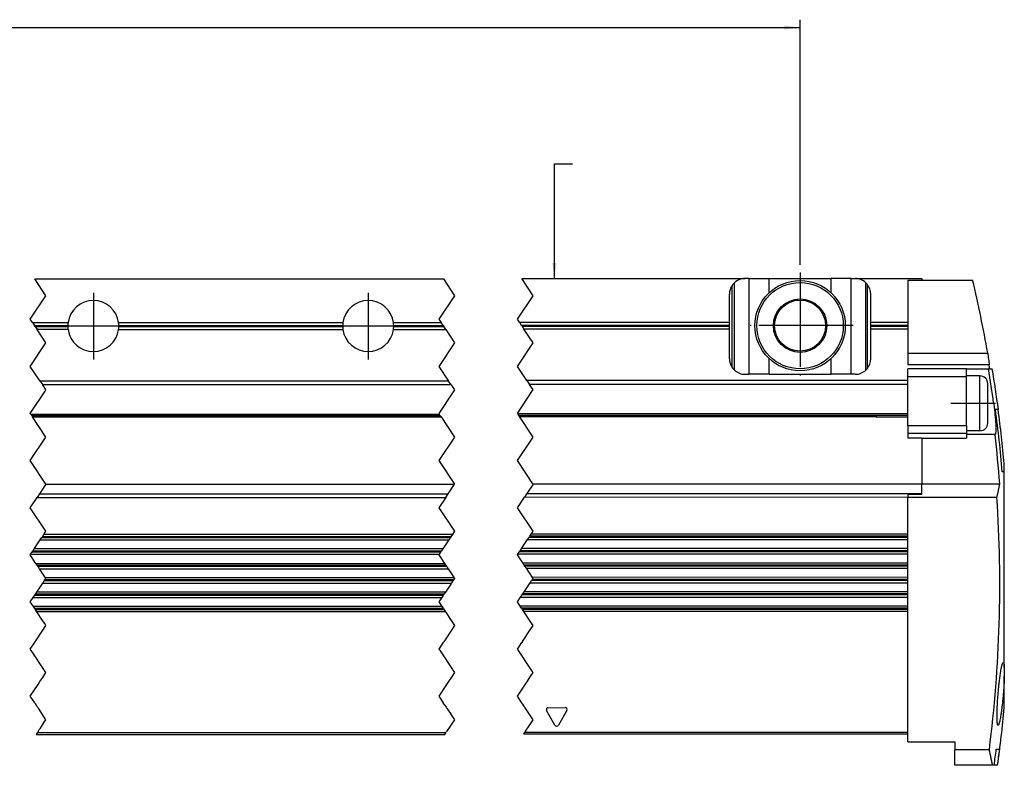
# Model space of a CAD drawing. Header units: millimetres. Extents: x -285 to 2170, y -283 to 203.
# Tile 9 of 33: x 92 to 218, y -18 to 77. Entities that reach past the tile are written whole.
import ezdxf

# ---------------------------------------------------------------- set-up
doc = ezdxf.new("R2010")
doc.units = ezdxf.units.MM
doc.linetypes.add('DOT_CENTER', pattern=[14, 12, -1, 0, -1])
doc.layers.add('1', color=7, linetype='Continuous')
doc.styles.add('CONVERTER_11', font='txt.shx', dxfattribs={"width": 0.9})
doc.dimstyles.new('ME10_DIM_40', dxfattribs={"dimtxt": 2, "dimasz": 2, "dimexe": 1, "dimexo": 1, "dimgap": 1, "dimtad": 1, "dimdsep": 46, "dimtxsty": 'CONVERTER_11', "dimsah": 1, "dimcen": 0.09, "dimclrd": 2, "dimclre": 2, "dimclrt": 2, "dimadec": 0, "dimazin": 0, "dimtfac": 1, "dimtdec": 4, "dimtix": 1, "dimtmove": 0, "dimatfit": 3, "dimfxl": 1, "dimtolj": 1, "dimtzin": 0, "dimarcsym": 0})
doc.dimstyles.get("Standard").update_dxf_attribs({"dimtxt": 0.18, "dimasz": 0.18, "dimexe": 0.18, "dimexo": 0.0625, "dimgap": 0.09, "dimtad": 0, "dimtih": 1, "dimtoh": 1, "dimdec": 4, "dimzin": 0, "dimdsep": 46, "dimtxsty": 'Standard', "dimcen": 0.09, "dimadec": 0, "dimazin": 0, "dimtfac": 1, "dimtdec": 4, "dimtofl": 0, "dimtmove": 0, "dimatfit": 3, "dimfxl": 1, "dimtolj": 1, "dimtzin": 0, "dimarcsym": 0})

# ---------------------------------------------------------------- blocks, each defined once
blk = doc.blocks.new('REGLA__31', base_point=(-163.4012745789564, -18.42233367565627))
at = {"color": 7, "linetype": 'Continuous'}
for p, q in [((94.14532750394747, 43.63034249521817), (146.1745461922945, 43.63386774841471)), ((156.1420251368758, 43.68264933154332), (184.5971220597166, 43.68457731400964)), ((185.0971220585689, 43.68461119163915), (184.5971220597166, 43.68457731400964)), ((185.0971220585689, 43.68461119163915), (187.6567534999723, 43.68478462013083)), ((187.6567534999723, 43.68478462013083), (195.5374905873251, 43.68531858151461)), ((198.0971220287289, 43.68549201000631), (195.5374905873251, 43.68531858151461)), ((198.0971220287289, 43.68549201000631), (198.5971220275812, 43.68552588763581)), ((198.5971220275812, 43.68552588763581), (207.0971220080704, 43.6861018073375)), ((199.964578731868, 32.02540543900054), (199.963825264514, 43.14583156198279)), ((200.1221698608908, 42.97960564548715), (200.1229008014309, 32.19165281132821)), ((205.2971356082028, 43.48531645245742), (207.0971356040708, 43.48543841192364)), ((205.2971356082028, 43.48531645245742), (205.2974986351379, 38.12740121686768)), ((207.0971220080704, 43.6861018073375), (207.0971356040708, 43.48543841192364)), ((207.0971356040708, 43.48543841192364), (213.5631715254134, 43.48587651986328)), ((182.5974986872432, 38.1258631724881), (182.5972575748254, 41.68444180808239)), ((200.5974986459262, 38.1270827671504), (200.5972575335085, 41.68566140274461)), ((93.85105990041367, 38.07174390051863), (98.37761740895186, 38.07205059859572)), ((104.8173835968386, 38.07248692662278), (133.3776173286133, 38.07442203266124)), ((139.8173835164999, 38.07485836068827), (145.8802785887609, 38.07526915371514)), ((155.8477575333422, 38.12405073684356), (182.5974986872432, 38.1258631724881)), ((182.5975585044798, 37.24302046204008), (182.5974986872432, 38.1258631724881)), ((200.5974986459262, 38.1270827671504), (205.2974986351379, 38.12740121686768)), ((200.5975584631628, 37.24424005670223), (200.5974986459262, 38.1270827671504)), ((205.2974986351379, 38.12740121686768), (205.2975584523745, 37.24455850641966)), ((98.37767722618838, 37.18920788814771), (94.43959512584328, 37.18894106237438)), ((104.8174434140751, 37.18964421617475), (133.3776771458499, 37.19157932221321)), ((139.8174433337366, 37.19201565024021), (146.4688138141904, 37.19246631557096)), ((182.5975585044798, 37.24302046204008), (156.4362927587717, 37.24124789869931)), ((182.5978131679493, 33.48444182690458), (182.5975585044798, 37.24302046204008)), ((205.2975584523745, 37.24455850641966), (200.5975584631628, 37.24424005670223)), ((200.5978131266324, 33.4856614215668), (200.5975584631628, 37.24424005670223)), ((205.2975584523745, 37.24455850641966), (205.2977656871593, 34.18597992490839)), ((205.2977656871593, 34.18597992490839), (215.4967796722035, 34.18667096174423)), ((205.2977656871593, 34.18597992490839), (205.2978673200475, 32.68597992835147)), ((215.6726862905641, 32.68668287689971), (205.2978673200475, 32.68597992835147)), ((184.5979486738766, 31.48457734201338), (185.0979486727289, 31.48461121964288)), ((187.6575801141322, 31.48478464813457), (185.0979486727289, 31.48461121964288)), ((187.6575801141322, 31.48478464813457), (195.5383172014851, 31.48531860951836)), ((198.0979486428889, 31.48549203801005), (195.5383172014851, 31.48531860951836)), ((198.5979486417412, 31.48552591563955), (198.0979486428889, 31.48549203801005)), ((212.7979012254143, 32.18582464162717), (205.2979012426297, 32.18531647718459)), ((205.2979689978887, 31.18531647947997), (205.2979012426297, 32.18531647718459)), ((212.7979012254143, 32.18582464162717), (215.569111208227, 32.18601240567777)), ((212.7979619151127, 31.29010526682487), (212.7979012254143, 32.18582464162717)), ((215.569111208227, 32.18601240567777), (216.065501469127, 32.18604603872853)), ((146.8411827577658, 30.63391290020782), (94.81196406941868, 30.63038764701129)), ((205.2980028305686, 30.68597989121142), (156.8086617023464, 30.68269448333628)), ((205.2980028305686, 30.68597989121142), (205.2979689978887, 31.18531647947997)), ((205.2980367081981, 30.18597989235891), (205.2980028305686, 30.68597989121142)), ((205.2982875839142, 26.48330471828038), (205.2980367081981, 30.18597989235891)), ((214.4979619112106, 31.2902204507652), (212.7979619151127, 31.29010526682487)), ((212.7979689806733, 31.18582464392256), (212.7979619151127, 31.29010526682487)), ((212.7983923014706, 24.9380321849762), (212.7979689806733, 31.18582464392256)), ((215.4981990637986, 27.79011882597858), (215.4980296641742, 30.29028820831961)), ((215.4983684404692, 25.29028821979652), (215.4981990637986, 27.79011882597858)), ((205.298392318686, 24.93752402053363), (205.2982875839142, 26.48330471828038)), ((216.8190527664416, 26.98676053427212), (216.475229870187, 26.9867372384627)), ((216.8445768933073, 26.98676226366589), (216.8190527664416, 26.98676053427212)), ((93.74712896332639, 26.22764030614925), (145.7763476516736, 26.23116555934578)), ((93.86459339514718, 26.05144365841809), (145.8938120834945, 26.05496891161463)), ((155.7438265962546, 26.27994714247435), (205.298301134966, 26.28330471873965)), ((155.8612910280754, 26.10375049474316), (201.2266100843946, 26.10682423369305)), ((201.0503935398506, 26.2830169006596), (201.2983179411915, 26.03512609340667)), ((201.2983011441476, 26.2830336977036), (201.2983179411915, 26.03512609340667)), ((205.29831793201, 26.03539711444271), (201.2983179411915, 26.03512609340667)), ((205.298392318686, 24.93752402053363), (205.2984591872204, 23.95061119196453)), ((205.2984591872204, 23.95061119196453), (205.2984984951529, 23.37046534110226)), ((212.7983923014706, 24.9380321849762), (212.7984362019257, 24.29010528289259)), ((214.4984361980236, 24.29022046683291), (212.7984362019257, 24.29010528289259)), ((212.7984362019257, 24.29010528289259), (212.798459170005, 23.95111935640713)), ((212.798459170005, 23.95111935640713), (212.7984687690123, 23.80944758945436)), ((207.098498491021, 23.37058730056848), (205.2984984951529, 23.37046534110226)), ((207.0984983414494, 23.37279482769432), (212.798498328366, 23.37318103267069)), ((207.0984983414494, 23.37279482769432), (207.098498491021, 23.37058730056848)), ((207.098498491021, 23.37058730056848), (207.0988926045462, 17.55386502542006)), ((216.4204813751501, 23.8096929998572), (212.7984687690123, 23.80944758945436)), ((212.7984687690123, 23.80944758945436), (212.798498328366, 23.37318103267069)), ((217.598788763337, 19.08681334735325), (217.5987214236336, 20.08068015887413)), ((217.598788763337, 19.08681334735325), (217.3451329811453, 19.08679616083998)), ((217.6004797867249, -5.87100407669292), (217.598788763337, 19.08681334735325)), ((207.0988926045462, 17.55386502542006), (217.0215330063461, 17.55453733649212)), ((207.0988927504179, 17.55171210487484), (207.0988926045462, 17.55386502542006)), ((95.56292165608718, 17.4960487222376), (147.5971246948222, 17.4999999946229)), ((157.5648874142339, 17.54835591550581), (207.0988927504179, 17.55171210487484)), ((207.0989756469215, 16.32824244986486), (207.0988927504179, 17.55171210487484)), ((207.0989835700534, 16.21130492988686), (207.0989756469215, 16.32824244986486)), ((205.2989835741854, 16.211182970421), (207.0989835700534, 16.21130492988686)), ((205.2989835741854, 16.211182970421), (205.2990071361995, 15.86343115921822)), ((205.2990071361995, 15.86343115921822), (205.2990105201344, 15.81348765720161)), ((216.6554433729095, 15.81425711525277), (205.2990105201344, 15.81348765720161)), ((205.2993277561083, 11.13140131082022), (205.2990105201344, 15.81348765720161)), ((94.82753405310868, 10.39296731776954), (146.8614532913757, 10.39649288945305)), ((147.3167023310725, 11.07936644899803), (95.28278309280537, 11.07584087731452)), ((156.8939772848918, 10.44527887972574), (205.2993740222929, 10.44855859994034)), ((205.2993277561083, 11.13140131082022), (157.3492263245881, 11.12815243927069)), ((205.2993740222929, 10.44855859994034), (205.2993277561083, 11.13140131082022)), ((205.299451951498, 9.29840131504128), (205.2993740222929, 10.44855859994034)), ((146.094647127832, 9.24628364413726), (94.06072788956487, 9.24275807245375)), ((205.299451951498, 9.29840131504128), (156.1271711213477, 9.29506963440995)), ((205.2994982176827, 8.61555860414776), (205.299451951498, 9.29840131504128)), ((93.60547884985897, 8.55988451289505), (145.6393980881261, 8.56341008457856)), ((155.671922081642, 8.61219607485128), (205.2994982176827, 8.61555860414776)), ((205.2995761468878, 7.46540131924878), (205.2994982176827, 8.61555860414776)), ((94.2923733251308, 7.4097737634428), (146.321592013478, 7.41329901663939)), ((94.74758123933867, 6.72696189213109), (146.7767999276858, 6.73048714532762)), ((156.2890709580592, 7.46208059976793), (205.2995761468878, 7.46540131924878)), ((156.7442788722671, 6.77926872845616), (205.2996224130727, 6.78255860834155)), ((205.2996224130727, 6.78255860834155), (205.2995761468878, 7.46540131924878)), ((205.2997003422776, 5.6324013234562), (205.2996224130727, 6.78255860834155)), ((147.5435368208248, 5.58038180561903), (95.51431813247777, 5.57685655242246)), ((205.2997003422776, 5.6324013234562), (157.5110157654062, 5.62916338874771)), ((205.2997466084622, 4.94955861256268), (205.2997003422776, 5.6324013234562)), ((95.16154913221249, 4.89398993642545), (147.1954683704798, 4.89751550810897)), ((205.2998245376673, 3.79940132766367), (156.461186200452, 3.79609225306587)), ((157.2279923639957, 4.94630149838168), (205.2997466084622, 4.94955861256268)), ((205.2998245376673, 3.79940132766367), (205.2997466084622, 4.94955861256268)), ((205.2998708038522, 3.11655861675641), (205.2998245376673, 3.79940132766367)), ((93.93949392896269, 3.06090713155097), (145.9734131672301, 3.06443270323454)), ((146.4286622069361, 3.74730626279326), (94.3947429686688, 3.74378069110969)), ((156.0059371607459, 3.11321869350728), (205.2998708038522, 3.11655861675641)), ((205.2999487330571, 1.96640133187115), (205.2998708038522, 3.11655861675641)), ((145.9876071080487, 1.91427637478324), (93.95838841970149, 1.91075112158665)), ((205.2999487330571, 1.96640133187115), (155.95508605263, 1.96305795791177)), ((205.299994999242, 1.28355862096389), (156.4102939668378, 1.28024608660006)), ((205.299994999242, 1.28355862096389), (205.2999487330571, 1.96640133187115)), ((205.3010382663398, -14.11402247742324), (205.299994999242, 1.28355862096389)), ((146.4428150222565, 1.23146450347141), (94.4135963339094, 1.22793925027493)), ((217.6004797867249, -5.87100407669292), (217.6005546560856, -6.9760011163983)), ((217.6008235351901, -10.94438833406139), (217.6005546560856, -6.9760011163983)), ((94.31912362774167, -14.36964832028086), (146.353042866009, -14.36612274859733)), ((156.3855668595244, -14.31733675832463), (205.3010518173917, -14.31402247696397)), ((205.3011193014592, -15.31001995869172), (205.3010382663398, -14.11402247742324)), ((205.3011193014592, -15.31001995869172), (211.3011192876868, -15.30961342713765)), ((211.3011192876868, -15.30961342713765), (211.3011884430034, -16.33027687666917)), ((216.5815951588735, -16.26096942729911), (217.0120448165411, -16.26094026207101)), ((215.695710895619, -16.32997912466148), (211.3011884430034, -16.33027687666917)), ((211.3013225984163, -18.31027687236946), (211.3011884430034, -16.33027687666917)), ((216.1127727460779, -18.30995087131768), (211.3013225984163, -18.31027687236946)), ((216.310490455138, -18.30993747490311), (216.1127727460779, -18.30995087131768)), ((216.7416417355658, -18.30990826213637), (216.310490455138, -18.30993747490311)), ((216.7478789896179, -18.3099078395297), (216.7416417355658, -18.30990826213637))]:
    blk.add_line(p, q, dxfattribs=at)
at = {"color": 2, "linetype": 'DOT_CENTER'}
for p, q in [((95.56555583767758, 41.49999999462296), (94.14532750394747, 43.63034249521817)), ((146.1745461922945, 43.63386774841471), (147.5971246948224, 41.49999999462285)), ((157.5971246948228, 41.49999999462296), (156.1420251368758, 43.68264933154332)), ((93.56555583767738, 38.49999999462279), (95.56555583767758, 41.49999999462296)), ((147.5971246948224, 41.49999999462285), (145.5971246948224, 38.49999999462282)), ((155.5971246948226, 38.49999999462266), (157.5971246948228, 41.49999999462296)), ((93.85105990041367, 38.07174390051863), (93.56555583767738, 38.49999999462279)), ((93.85105990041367, 38.07174390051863), (94.09818919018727, 37.70104996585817)), ((94.19246583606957, 37.55963499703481), (94.09818919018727, 37.70104996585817)), ((145.5971246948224, 38.49999999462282), (145.8802785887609, 38.07526915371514)), ((146.1274078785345, 37.70457521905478), (145.8802785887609, 38.07526915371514)), ((146.1274078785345, 37.70457521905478), (146.2216845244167, 37.56316025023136)), ((155.8477575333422, 38.12405073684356), (155.5971246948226, 38.49999999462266)), ((155.8477575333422, 38.12405073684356), (156.0948868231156, 37.75335680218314)), ((156.189163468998, 37.61194183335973), (156.0948868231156, 37.75335680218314)), ((94.19246583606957, 37.55963499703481), (94.43959512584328, 37.18894106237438)), ((95.56555583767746, 35.49999999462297), (94.43959512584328, 37.18894106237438)), ((146.4688138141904, 37.19246631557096), (146.2216845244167, 37.56316025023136)), ((146.4688138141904, 37.19246631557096), (147.5971246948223, 35.49999999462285)), ((156.189163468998, 37.61194183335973), (156.4362927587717, 37.24124789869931)), ((157.5971246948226, 35.49999999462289), (156.4362927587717, 37.24124789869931)), ((93.5655558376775, 32.49999999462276), (95.56555583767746, 35.49999999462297)), ((147.5971246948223, 35.49999999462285), (145.5971246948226, 32.49999999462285)), ((155.5971246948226, 32.49999999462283), (157.5971246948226, 35.49999999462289)), ((94.81196406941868, 30.63038764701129), (93.5655558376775, 32.49999999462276)), ((145.5971246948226, 32.49999999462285), (146.8411827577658, 30.63391290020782)), ((156.8086617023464, 30.68269448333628), (155.5971246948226, 32.49999999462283)), ((94.81196406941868, 30.63038764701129), (95.14528234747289, 30.13041022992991)), ((95.56555583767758, 29.49999999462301), (95.14528234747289, 30.13041022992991)), ((147.17450103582, 30.13393548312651), (146.8411827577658, 30.63391290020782)), ((147.17450103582, 30.13393548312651), (147.5971246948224, 29.49999999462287)), ((156.8086617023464, 30.68269448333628), (157.1419799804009, 30.18271706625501)), ((157.5971246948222, 29.49999999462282), (157.1419799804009, 30.18271706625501)), ((93.56555583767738, 26.49999999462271), (95.47158885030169, 29.35904951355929)), ((95.47158885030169, 29.35904951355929), (95.56555583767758, 29.49999999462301)), ((147.505508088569, 29.3625750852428), (145.5971246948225, 26.49999999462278)), ((147.5971246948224, 29.49999999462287), (147.505508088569, 29.3625750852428)), ((155.5971246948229, 26.49999999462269), (157.5380320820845, 29.41136107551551)), ((157.5380320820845, 29.41136107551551), (157.5971246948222, 29.49999999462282)), ((93.61380165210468, 26.42763127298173), (93.56555583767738, 26.49999999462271)), ((93.61380165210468, 26.42763127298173), (93.74712896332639, 26.22764030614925)), ((145.5971246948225, 26.49999999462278), (145.643020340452, 26.43115652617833)), ((145.7763476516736, 26.23116555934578), (145.643020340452, 26.43115652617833)), ((155.6104992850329, 26.47993810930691), (155.5971246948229, 26.49999999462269)), ((155.6104992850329, 26.47993810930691), (155.7438265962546, 26.27994714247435)), ((93.79342394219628, 26.15819783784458), (93.74712896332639, 26.22764030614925)), ((93.79342394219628, 26.15819783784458), (93.86459339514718, 26.05144365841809)), ((95.56555583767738, 23.49999999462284), (93.86459339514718, 26.05144365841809)), ((145.7763476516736, 26.23116555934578), (145.8226426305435, 26.16172309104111)), ((145.8938120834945, 26.05496891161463), (145.8226426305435, 26.16172309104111)), ((145.8938120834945, 26.05496891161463), (147.5971246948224, 23.49999999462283)), ((155.7901215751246, 26.2105046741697), (155.7438265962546, 26.27994714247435)), ((155.7901215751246, 26.2105046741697), (155.8612910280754, 26.10375049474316)), ((157.5971246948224, 23.49999999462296), (155.8612910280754, 26.10375049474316)), ((93.5655558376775, 20.4999999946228), (95.56555583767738, 23.49999999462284)), ((147.5971246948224, 23.49999999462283), (145.5971246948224, 20.49999999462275)), ((155.5971246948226, 20.49999999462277), (157.5971246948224, 23.49999999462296)), ((95.56555583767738, 17.49999999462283), (93.5655558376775, 20.4999999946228)), ((145.5971246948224, 20.49999999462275), (147.5971246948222, 17.4999999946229)), ((157.5648874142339, 17.54835591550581), (155.5971246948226, 20.49999999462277)), ((95.56292165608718, 17.4960487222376), (94.74723837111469, 16.27252379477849)), ((95.56292165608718, 17.4960487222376), (95.56555583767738, 17.49999999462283)), ((146.7811576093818, 16.27604936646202), (147.5971246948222, 17.4999999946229)), ((156.8136816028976, 16.32483535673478), (156.5038747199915, 15.86012503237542)), ((157.5971246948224, 17.49999999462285), (156.8136816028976, 16.32483535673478)), ((157.5648874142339, 17.54835591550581), (157.5971246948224, 17.49999999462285)), ((93.5655558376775, 14.49999999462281), (94.43743148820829, 15.80781347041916)), ((94.74723837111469, 16.27252379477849), (94.43743148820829, 15.80781347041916)), ((146.4713507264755, 15.81133904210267), (145.5971246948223, 14.49999999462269)), ((146.4713507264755, 15.81133904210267), (146.7811576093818, 16.27604936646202)), ((155.5971246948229, 14.4999999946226), (156.5038747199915, 15.86012503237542)), ((95.56555583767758, 11.49999999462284), (93.5655558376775, 14.49999999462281)), ((145.5971246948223, 14.49999999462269), (147.5971246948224, 11.49999999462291)), ((157.5971246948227, 11.49999999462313), (155.5971246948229, 14.4999999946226)), ((95.28278309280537, 11.07584087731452), (95.56555583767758, 11.49999999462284)), ((147.5971246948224, 11.49999999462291), (147.3167023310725, 11.07936644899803)), ((157.3492263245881, 11.12815243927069), (157.5971246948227, 11.49999999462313)), ((94.06072788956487, 9.24275807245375), (94.82753405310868, 10.39296731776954)), ((94.82753405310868, 10.39296731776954), (95.00801599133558, 10.66369022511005)), ((95.00801599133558, 10.66369022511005), (95.10230115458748, 10.80511796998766)), ((95.10230115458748, 10.80511796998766), (95.28278309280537, 11.07584087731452)), ((146.8614532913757, 10.39649288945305), (146.094647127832, 9.24628364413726)), ((147.0419352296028, 10.66721579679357), (146.8614532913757, 10.39649288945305)), ((147.1362203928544, 10.80864354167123), (147.0419352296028, 10.66721579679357)), ((147.3167023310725, 11.07936644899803), (147.1362203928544, 10.80864354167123)), ((156.1271711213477, 9.29506963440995), (156.8939772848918, 10.44527887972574)), ((156.8939772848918, 10.44527887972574), (157.0744592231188, 10.71600178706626)), ((157.0744592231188, 10.71600178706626), (157.1687443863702, 10.85742953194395)), ((157.1687443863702, 10.85742953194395), (157.3492263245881, 11.12815243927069)), ((93.60547884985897, 8.55988451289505), (93.78596078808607, 8.83060742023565)), ((93.78596078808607, 8.83060742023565), (93.88024595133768, 8.97203516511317)), ((93.88024595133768, 8.97203516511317), (94.06072788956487, 9.24275807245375)), ((145.8198800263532, 8.83413299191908), (145.6393980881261, 8.56341008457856)), ((145.9141651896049, 8.97556073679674), (145.8198800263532, 8.83413299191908)), ((146.094647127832, 9.24628364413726), (145.9141651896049, 8.97556073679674)), ((155.671922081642, 8.61219607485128), (155.8524040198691, 8.8829189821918)), ((155.8524040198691, 8.8829189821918), (155.9466891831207, 9.02434672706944)), ((155.9466891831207, 9.02434672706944), (156.1271711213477, 9.29506963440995)), ((93.56555583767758, 8.49999999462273), (93.60547884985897, 8.55988451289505)), ((94.2923733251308, 7.4097737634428), (93.56555583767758, 8.49999999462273)), ((145.6393980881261, 8.56341008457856), (145.5971246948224, 8.49999999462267)), ((145.5971246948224, 8.49999999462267), (146.321592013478, 7.41329901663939)), ((155.5971246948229, 8.4999999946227), (155.671922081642, 8.61219607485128)), ((156.2890709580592, 7.46208059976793), (155.5971246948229, 8.4999999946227)), ((94.47283895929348, 7.13907531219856), (94.2923733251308, 7.4097737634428)), ((94.56711560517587, 6.99766034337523), (94.47283895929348, 7.13907531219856)), ((94.74758123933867, 6.72696189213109), (94.56711560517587, 6.99766034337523)), ((95.51431813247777, 5.57685655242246), (94.74758123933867, 6.72696189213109)), ((146.321592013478, 7.41329901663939), (146.5020576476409, 7.14260056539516)), ((146.5020576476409, 7.14260056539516), (146.5963342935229, 7.00118559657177)), ((146.5963342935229, 7.00118559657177), (146.7767999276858, 6.73048714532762)), ((146.7767999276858, 6.73048714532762), (147.5435368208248, 5.58038180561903)), ((156.4695365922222, 7.19138214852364), (156.2890709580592, 7.46208059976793)), ((156.5638132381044, 7.04996717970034), (156.4695365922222, 7.19138214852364)), ((156.7442788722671, 6.77926872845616), (156.5638132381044, 7.04996717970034)), ((157.5110157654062, 5.62916338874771), (156.7442788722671, 6.77926872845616)), ((95.16154913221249, 4.89398993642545), (95.34203107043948, 5.16471284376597)), ((95.34203107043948, 5.16471284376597), (95.43631623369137, 5.30614058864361)), ((95.43631623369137, 5.30614058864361), (95.56555583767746, 5.49999999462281)), ((95.56555583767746, 5.49999999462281), (95.51431813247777, 5.57685655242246)), ((147.3759503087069, 5.16823841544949), (147.1954683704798, 4.89751550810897)), ((147.4702354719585, 5.30966616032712), (147.3759503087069, 5.16823841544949)), ((147.5971246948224, 5.49999999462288), (147.4702354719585, 5.30966616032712)), ((147.5435368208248, 5.58038180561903), (147.5971246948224, 5.49999999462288)), ((157.2279923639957, 4.94630149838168), (157.4084743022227, 5.2170244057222)), ((157.4084743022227, 5.2170244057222), (157.5027594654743, 5.35845215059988)), ((157.5027594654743, 5.35845215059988), (157.5971246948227, 5.49999999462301)), ((157.5971246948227, 5.49999999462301), (157.5110157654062, 5.62916338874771)), ((94.3947429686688, 3.74378069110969), (95.16154913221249, 4.89398993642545)), ((147.1954683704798, 4.89751550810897), (146.4286622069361, 3.74730626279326)), ((156.280704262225, 3.52536934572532), (156.461186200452, 3.79609225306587)), ((156.461186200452, 3.79609225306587), (157.2279923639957, 4.94630149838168)), ((93.5655558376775, 2.49999999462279), (93.93949392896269, 3.06090713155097)), ((93.93949392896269, 3.06090713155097), (94.11997586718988, 3.33163003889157)), ((94.11997586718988, 3.33163003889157), (94.21426103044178, 3.47305778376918)), ((94.21426103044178, 3.47305778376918), (94.3947429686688, 3.74378069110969)), ((145.9734131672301, 3.06443270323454), (145.5971246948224, 2.49999999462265)), ((146.1538951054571, 3.33515561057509), (145.9734131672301, 3.06443270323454)), ((146.248180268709, 3.47658335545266), (146.1538951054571, 3.33515561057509)), ((146.4286622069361, 3.74730626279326), (146.248180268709, 3.47658335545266)), ((155.5971246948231, 2.49999999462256), (156.0059371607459, 3.11321869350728)), ((156.0059371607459, 3.11321869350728), (156.1864190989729, 3.3839416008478)), ((156.1864190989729, 3.3839416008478), (156.280704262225, 3.52536934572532)), ((93.95838841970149, 1.91075112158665), (93.5655558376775, 2.49999999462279)), ((94.13885405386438, 1.64005267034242), (93.95838841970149, 1.91075112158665)), ((94.20211282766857, 1.54516450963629), (94.13885405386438, 1.64005267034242)), ((94.23313069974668, 1.49863770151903), (94.20211282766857, 1.54516450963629)), ((94.4135963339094, 1.22793925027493), (94.23313069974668, 1.49863770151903)), ((145.5971246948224, 2.49999999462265), (145.9876071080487, 1.91427637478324)), ((145.9876071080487, 1.91427637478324), (146.1680727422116, 1.64357792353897)), ((146.1680727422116, 1.64357792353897), (146.2313315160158, 1.54868976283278)), ((146.2313315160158, 1.54868976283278), (146.2623493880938, 1.50216295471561)), ((146.2623493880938, 1.50216295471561), (146.4428150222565, 1.23146450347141)), ((155.95508605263, 1.96305795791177), (155.5971246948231, 2.49999999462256)), ((156.1355516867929, 1.6923595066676), (155.95508605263, 1.96305795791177)), ((156.1988104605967, 1.59747134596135), (156.1355516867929, 1.6923595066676)), ((156.2298283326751, 1.55094453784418), (156.1988104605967, 1.59747134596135)), ((156.4102939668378, 1.28024608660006), (156.2298283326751, 1.55094453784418)), ((157.1388321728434, 0.18743877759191), (156.4102939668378, 1.28024608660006)), ((95.14213453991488, 0.13513194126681), (94.4135963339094, 1.22793925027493)), ((95.40383632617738, -0.25742073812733), (95.14213453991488, 0.13513194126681)), ((146.4428150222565, 1.23146450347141), (147.171353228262, 0.13865719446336)), ((147.171353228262, 0.13865719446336), (147.4330550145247, -0.25389548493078)), ((157.4005339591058, -0.2051139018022), (157.1388321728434, 0.18743877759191)), ((94.17661642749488, -2.58340912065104), (95.15794847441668, -1.1114110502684)), ((95.15794847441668, -1.1114110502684), (95.56555583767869, -0.50000000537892)), ((95.56555583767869, -0.50000000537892), (95.40383632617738, -0.25742073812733)), ((147.1918677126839, -1.10788547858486), (146.2105356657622, -2.57988354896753)), ((147.5971246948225, -0.50000000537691), (147.1918677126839, -1.10788547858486)), ((147.4330550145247, -0.25389548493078), (147.5971246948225, -0.50000000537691)), ((156.2430596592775, -2.5310975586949), (157.2243917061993, -1.05909948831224)), ((157.2243917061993, -1.05909948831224), (157.5971246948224, -0.50000000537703)), ((157.5971246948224, -0.50000000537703), (157.4005339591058, -0.2051139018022)), ((93.56555583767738, -3.50000000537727), (94.08689129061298, -2.71799682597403)), ((93.67868195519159, -3.66968918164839), (93.56555583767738, -3.50000000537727)), ((93.81272970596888, -3.87076080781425), (93.67868195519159, -3.66968918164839)), ((94.08689129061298, -2.71799682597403), (94.17661642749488, -2.58340912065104)), ((146.1208105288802, -2.71447125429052), (145.5971246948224, -3.50000000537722)), ((145.5971246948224, -3.50000000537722), (145.7079006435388, -3.66616392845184)), ((145.7079006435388, -3.66616392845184), (145.841948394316, -3.86723555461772)), ((146.2105356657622, -2.57988354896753), (146.1208105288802, -2.71447125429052)), ((155.5971246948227, -3.5000000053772), (156.1533345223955, -2.6656852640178)), ((155.67537958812, -3.61738234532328), (155.5971246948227, -3.5000000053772)), ((155.8094273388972, -3.81845397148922), (155.67537958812, -3.61738234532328)), ((156.2430596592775, -2.5310975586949), (156.1533345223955, -2.6656852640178)), ((95.30270907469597, -6.10572986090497), (93.81272970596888, -3.87076080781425)), ((145.841948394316, -3.86723555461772), (147.3319277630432, -6.10220460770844)), ((157.2994067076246, -6.05342302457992), (155.8094273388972, -3.81845397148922)), ((95.35113130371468, -6.17836320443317), (95.30270907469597, -6.10572986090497)), ((95.47860065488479, -6.36956723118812), (95.35113130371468, -6.17836320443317)), ((147.3319277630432, -6.10220460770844), (147.3803499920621, -6.17483795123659)), ((147.3803499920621, -6.17483795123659), (147.5078193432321, -6.36604197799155)), ((157.3478289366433, -6.12605636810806), (157.2994067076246, -6.05342302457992)), ((157.4752982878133, -6.31726039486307), (157.3478289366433, -6.12605636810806)), ((94.8001993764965, -7.64803469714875), (95.16172956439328, -7.10573941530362)), ((95.16172956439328, -7.10573941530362), (95.56555583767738, -6.50000000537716)), ((95.56555583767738, -6.50000000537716), (95.47860065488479, -6.36956723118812)), ((147.1956488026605, -7.1022138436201), (146.8341186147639, -7.64450912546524)), ((147.5971246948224, -6.5000000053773), (147.1956488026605, -7.1022138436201)), ((147.5078193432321, -6.36604197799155), (147.5971246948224, -6.5000000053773)), ((156.8666426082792, -7.59572313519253), (157.2281727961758, -7.05342785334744)), ((157.2281727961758, -7.05342785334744), (157.5971246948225, -6.50000000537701)), ((157.5971246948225, -6.50000000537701), (157.4752982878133, -6.31726039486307)), ((93.5655558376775, -9.5000000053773), (94.55338167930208, -8.01826124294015)), ((94.55338167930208, -8.01826124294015), (94.8001993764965, -7.64803469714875)), ((146.5873009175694, -8.01473567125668), (145.5971246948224, -9.50000000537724)), ((146.8341186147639, -7.64450912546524), (146.5873009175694, -8.01473567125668)), ((155.5971246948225, -9.50000000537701), (156.6198249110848, -7.96594968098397)), ((156.6198249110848, -7.96594968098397), (156.8666426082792, -7.59572313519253)), ((94.13327736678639, -10.35158229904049), (93.5655558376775, -9.5000000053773)), ((145.5971246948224, -9.50000000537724), (146.1624960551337, -10.34805704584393)), ((156.1299749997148, -10.29927546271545), (155.5971246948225, -9.50000000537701)), ((94.13327736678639, -10.35158229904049), (94.32429020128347, -10.63810155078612)), ((94.32429020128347, -10.63810155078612), (94.34259474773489, -10.66555837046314)), ((94.49657880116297, -10.89653445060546), (94.34259474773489, -10.66555837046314)), ((94.55965924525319, -10.99115511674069), (94.49657880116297, -10.89653445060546)), ((94.596018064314, -11.04569334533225), (94.55965924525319, -10.99115511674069)), ((95.56555583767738, -12.50000000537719), (94.596018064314, -11.04569334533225)), ((146.3535088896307, -10.6345762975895), (146.1624960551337, -10.34805704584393)), ((146.3718134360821, -10.66203311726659), (146.3535088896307, -10.6345762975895)), ((146.3718134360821, -10.66203311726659), (146.5257974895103, -10.89300919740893)), ((146.5257974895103, -10.89300919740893), (146.5888779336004, -10.98762986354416)), ((146.5888779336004, -10.98762986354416), (146.6252367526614, -11.04216809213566)), ((146.6252367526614, -11.04216809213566), (147.5971246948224, -12.50000000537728)), ((156.3209878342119, -10.58579471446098), (156.1299749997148, -10.29927546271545)), ((156.3392923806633, -10.61325153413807), (156.3209878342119, -10.58579471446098)), ((156.4932764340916, -10.84422761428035), (156.3392923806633, -10.61325153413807)), ((156.5563568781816, -10.93884828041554), (156.4932764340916, -10.84422761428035)), ((156.5927156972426, -10.9933865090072), (156.5563568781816, -10.93884828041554)), ((157.5971246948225, -12.50000000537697), (156.5927156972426, -10.9933865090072)), ((95.35435992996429, -12.81679386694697), (95.56555583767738, -12.50000000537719)), ((147.5971246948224, -12.50000000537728), (147.3882791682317, -12.8132682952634)), ((157.420803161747, -12.76448230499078), (157.5971246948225, -12.50000000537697)), ((94.55460685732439, -14.0164234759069), (94.71914169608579, -13.76962121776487)), ((94.71914169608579, -13.76962121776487), (94.85248105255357, -13.56961218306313)), ((94.85248105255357, -13.56961218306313), (95.35435992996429, -12.81679386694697)), ((146.753060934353, -13.76609564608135), (146.5885260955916, -14.01289790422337)), ((146.886400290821, -13.56608661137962), (146.753060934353, -13.76609564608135)), ((147.3882791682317, -12.8132682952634), (146.886400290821, -13.56608661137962)), ((156.621050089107, -13.9641119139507), (156.7855849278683, -13.71730965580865)), ((156.7855849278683, -13.71730965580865), (156.9189242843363, -13.51730062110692)), ((156.9189242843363, -13.51730062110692), (157.420803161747, -12.76448230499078)), ((94.45246298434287, -14.1696392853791), (94.31912362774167, -14.36964832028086)), ((94.55460685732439, -14.0164234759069), (94.45246298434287, -14.1696392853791)), ((146.353042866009, -14.36612274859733), (146.4863822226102, -14.16611371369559)), ((146.4863822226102, -14.16611371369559), (146.5885260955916, -14.01289790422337)), ((156.5189062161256, -14.11732772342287), (156.3855668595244, -14.31733675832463)), ((156.621050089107, -13.9641119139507), (156.5189062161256, -14.11732772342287))]:
    blk.add_line(p, q, dxfattribs=at)
at = {"color": 3, "linetype": 'Continuous'}
for p, q in [((182.9312214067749, 32.37892281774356), (182.9305160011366, 42.79000598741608)), ((183.2312454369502, 32.02427166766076), (183.2304919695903, 43.14469779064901)), ((185.0979486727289, 31.48461121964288), (185.0971220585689, 43.68461119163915)), ((187.6568762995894, 41.87238485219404), (187.6567534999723, 43.68478462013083)), ((195.5376133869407, 41.87291881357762), (195.5374905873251, 43.68531858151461)), ((198.0979486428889, 31.48549203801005), (198.0971220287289, 43.68549201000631)), ((94.09818919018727, 37.70104996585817), (98.34829494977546, 37.70133793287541)), ((104.8467562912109, 37.70177823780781), (133.3482948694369, 37.70370936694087)), ((139.8467562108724, 37.70414967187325), (146.1274078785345, 37.70457521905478)), ((156.0948868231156, 37.75335680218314), (182.5975238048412, 37.75515249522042)), ((200.5975237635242, 37.75637208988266), (205.2975237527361, 37.75669053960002)), ((200.5975333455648, 37.61495073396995), (205.2975333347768, 37.61526918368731)), ((94.19246583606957, 37.55963499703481), (98.34830453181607, 37.55991657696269)), ((104.8467658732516, 37.56035688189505), (133.3483044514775, 37.5622880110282)), ((139.846765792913, 37.56272831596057), (146.2216845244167, 37.56316025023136)), ((156.189163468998, 37.61194183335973), (182.5975333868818, 37.61373113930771)), ((187.6575801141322, 31.48478464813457), (187.6574437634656, 33.49718441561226)), ((195.5383172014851, 31.48531860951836), (195.5381808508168, 33.49771837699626)), ((147.17450103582, 30.13393548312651), (95.14528234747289, 30.13041022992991)), ((205.2980367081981, 30.18597989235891), (157.1419799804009, 30.18271706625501)), ((212.7979689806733, 31.18582464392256), (205.2979689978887, 31.18531647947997)), ((214.4981990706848, 27.78998331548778), (214.4979619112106, 31.2902204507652)), ((214.4984361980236, 24.29022046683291), (214.4981990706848, 27.78998331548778)), ((215.4981985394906, 27.79785708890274), (216.2395724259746, 27.79790732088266)), ((93.61380165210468, 26.42763127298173), (145.643020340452, 26.43115652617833)), ((155.6104992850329, 26.47993810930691), (205.2982875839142, 26.48330471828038)), ((93.79342394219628, 26.15819783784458), (145.8226426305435, 26.16172309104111)), ((155.7901215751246, 26.2105046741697), (201.1198438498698, 26.21357600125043)), ((212.7983923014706, 24.9380321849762), (205.298392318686, 24.93752402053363)), ((212.798459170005, 23.95111935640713), (205.2984591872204, 23.95061119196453)), ((156.8136816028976, 16.32483535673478), (207.0989756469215, 16.32824244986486)), ((94.43743148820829, 15.80781347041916), (146.4713507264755, 15.81133904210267)), ((94.74723837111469, 16.27252379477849), (146.7811576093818, 16.27604936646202)), ((156.5038747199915, 15.86012503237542), (205.2990071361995, 15.86343115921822)), ((147.0419352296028, 10.66721579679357), (95.00801599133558, 10.66369022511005)), ((147.1362203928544, 10.80864354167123), (95.10230115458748, 10.80511796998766)), ((205.299355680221, 10.71926927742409), (157.0744592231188, 10.71600178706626)), ((205.2993460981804, 10.86069063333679), (157.1687443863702, 10.85742953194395)), ((145.8198800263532, 8.83413299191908), (93.78596078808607, 8.83060742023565)), ((145.9141651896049, 8.97556073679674), (93.88024595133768, 8.97203516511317)), ((205.2994798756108, 8.88626928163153), (155.8524040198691, 8.8829189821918)), ((205.2994702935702, 9.02769063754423), (155.9466891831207, 9.02434672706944)), ((146.5020576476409, 7.14260056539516), (94.47283895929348, 7.13907531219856)), ((146.5963342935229, 7.00118559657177), (94.56711560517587, 6.99766034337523)), ((205.2995944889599, 7.19469064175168), (156.4695365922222, 7.19138214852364)), ((205.2996040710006, 7.05326928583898), (156.5638132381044, 7.04996717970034)), ((147.3759503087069, 5.16823841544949), (95.34203107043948, 5.16471284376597)), ((147.4702354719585, 5.30966616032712), (95.43631623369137, 5.30614058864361)), ((205.2997282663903, 5.22026929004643), (157.4084743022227, 5.2170244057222)), ((205.2997186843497, 5.36169064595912), (157.5027594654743, 5.35845215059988)), ((146.1538951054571, 3.33515561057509), (94.11997586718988, 3.33163003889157)), ((146.248180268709, 3.47658335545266), (94.21426103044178, 3.47305778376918)), ((205.2998524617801, 3.38726929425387), (156.1864190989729, 3.3839416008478)), ((205.2998428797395, 3.52869065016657), (156.280704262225, 3.52536934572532)), ((146.1680727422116, 1.64357792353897), (94.13885405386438, 1.64005267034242)), ((146.2623493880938, 1.50216295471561), (94.23313069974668, 1.49863770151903)), ((205.2999670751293, 1.69569065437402), (156.1355516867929, 1.6923595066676)), ((205.2999766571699, 1.55426929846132), (156.2298283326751, 1.55094453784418)), ((159.5336893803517, -10.96887639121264), (161.667960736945, -10.96873178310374)), ((160.3845435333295, -13.19202346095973), (159.317282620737, -11.34376255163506)), ((161.8844182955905, -11.34358861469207), (160.8174078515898, -13.19199413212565)), ((146.4863822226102, -14.16611371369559), (94.45246298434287, -14.1696392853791)), ((205.3010382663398, -14.11402247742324), (156.5189062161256, -14.11732772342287))]:
    blk.add_line(p, q, dxfattribs=at)
at = {"color": 7, "linetype": 'Continuous'}
for radius in [5.749999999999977, 5.499999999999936, 3.400000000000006, 3.250000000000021]:
    blk.add_circle((191.597528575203, 37.68505161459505), radius, dxfattribs=at)
for centre, radius, start, end in [((184.5972575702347, 41.68457731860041), 1.999999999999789, 146.446572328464, 180.0038820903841), ((184.5972575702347, 41.68457731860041), 2.000000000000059, 133.1085559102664, 146.446572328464), ((184.5972575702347, 41.68457731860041), 2.000000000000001, 90.00388209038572, 133.1085559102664), ((198.5972575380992, 41.68552589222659), 2.000000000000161, 46.89920827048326, 90.00388209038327), ((198.5972575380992, 41.68552589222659), 2.000000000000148, 40.31879126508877, 46.89920827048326), ((198.5972575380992, 41.68552589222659), 2.000000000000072, 0.00388209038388, 40.31879126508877), ((50.3302425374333, 4.69379355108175), 167.7790654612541, 10.12428603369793, 13.36827968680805), ((101.5975304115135, 37.63084740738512), 3.250000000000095, 7.81003437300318, 172.1977298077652), ((136.597530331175, 37.63321884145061), 3.249999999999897, 7.81003437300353, 172.197729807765), ((101.5975304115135, 37.63084740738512), 3.249999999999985, 178.7571918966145, 181.2505722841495), ((101.5975304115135, 37.63084740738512), 3.24999999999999, 172.1977298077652, 178.7571918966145), ((101.5975304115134, 37.63084740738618), 3.250000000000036, 1.25057228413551, 7.81003437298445), ((101.5975304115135, 37.63084740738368), 3.250000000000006, 358.7571918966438, 1.2505722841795), ((136.597530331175, 37.63321884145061), 3.250000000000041, 178.7571918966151, 181.2505722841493), ((136.597530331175, 37.63321884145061), 3.250000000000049, 172.197729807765, 178.7571918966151), ((136.597530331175, 37.63321884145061), 3.249999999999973, 1.25057228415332, 7.81003437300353), ((136.597530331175, 37.63321884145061), 3.249999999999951, 358.7571918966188, 1.25057228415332), ((101.5975304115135, 37.63084740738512), 3.249999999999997, 181.2505722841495, 187.8100343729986), ((101.5975304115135, 37.63084740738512), 3.250000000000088, 187.8100343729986, 352.1977298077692), ((101.5975304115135, 37.63084740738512), 3.249999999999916, 352.1977298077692, 358.7571918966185), ((136.597530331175, 37.63321884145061), 3.250000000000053, 181.2505722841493, 187.8100343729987), ((136.597530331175, 37.63321884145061), 3.25000000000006, 187.8100343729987, 352.1977298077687), ((136.597530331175, 37.63321884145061), 3.249999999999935, 352.1977298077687, 358.7571918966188), ((184.5978131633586, 33.4845773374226), 2.000000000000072, 180.0038820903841, 213.561191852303), ((198.5978131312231, 33.48552591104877), 2.000000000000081, 319.6889729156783, 0.00388209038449), ((50.3302425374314, 4.69379355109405), 167.6953355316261, 9.43575190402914, 9.60919963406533), ((184.5978131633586, 33.4845773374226), 1.999999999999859, 213.561191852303, 226.8992082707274), ((184.5978131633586, 33.4845773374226), 1.999999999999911, 226.8992082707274, 270.0038820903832), ((198.5978131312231, 33.48552591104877), 1.999999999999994, 270.0038820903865, 313.1085559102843), ((198.5978131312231, 33.48552591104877), 2.000000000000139, 313.1085559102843, 319.6889729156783), ((50.33024253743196, 4.69379355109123), 167.5103155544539, 7.92788022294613, 9.44626497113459), ((50.33024253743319, 4.69379355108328), 168.0000000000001, 7.62542576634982, 9.41849164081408), ((214.4980296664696, 30.2902204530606), 0.9999999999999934, 0.00388209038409, 90.00388209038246), ((50.3302425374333, 4.69379355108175), 167.6339230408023, 4.92546425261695, 7.64216879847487), ((50.33024253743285, 4.69379355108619), 167.974701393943, 5.25579897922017, 7.62658046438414), ((214.4983684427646, 25.29022046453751), 0.9999999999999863, 270.0038820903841, 0.00388209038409), ((50.33024253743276, 4.69379355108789), 167.1866772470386, 4.41180489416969, 6.56548103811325), ((193.2360939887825, 21.64945499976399), 24.13535704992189, 346.0089873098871, 350.2316764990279), ((50.33024253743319, 4.69379355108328), 166.6965420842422, 352.7545593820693, 3.82508936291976), ((50.33024253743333, 4.69379355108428), 168, 352.1299481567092, 354.6589236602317), ((50.33024253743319, 4.69379355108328), 167.5667459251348, 352.1094599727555, 352.8161701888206), ((50.33024253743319, 4.69379355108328), 167.9938215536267, 352.1296567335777, 352.8345389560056)]:
    blk.add_arc(centre, radius, start, end, dxfattribs=at)
at = {"color": 3, "linetype": 'Continuous'}
for centre, radius, start, end in [((159.5337063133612, -11.21879072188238), 0.2499143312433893, 90.00388209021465, 210.0038820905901), ((161.6679776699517, -11.218646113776), 0.2499143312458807, 330.0038820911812, 90.00388208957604), ((160.6009672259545, -13.06705163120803), 0.2499143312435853, 210.0038820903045, 330.0038820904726)]:
    blk.add_arc(centre, radius, start, end, dxfattribs=at)
at = {"color": 7, "linetype": 'Continuous'}
for points, knots in [([(215.4967796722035, 34.18667096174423), (215.5277957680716, 33.93680562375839), (215.5898116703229, 33.4372060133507), (215.6450662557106, 32.93681349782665), (215.6726862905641, 32.68668287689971)], [0, 0, 0, 0, 0.7553394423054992, 1.510282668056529, 1.510282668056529, 1.510282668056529, 1.510282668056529]), ([(216.2395724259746, 27.79790732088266), (216.2725692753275, 27.55147283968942), (216.3373464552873, 27.06768944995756), (216.4105776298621, 26.39968835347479), (216.4618443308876, 25.8384604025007), (216.492283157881, 25.41818153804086), (216.5143315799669, 25.01479782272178), (216.5262844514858, 24.62180684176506), (216.519606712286, 24.26581451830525), (216.4986297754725, 24.03746942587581), (216.474439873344, 23.91827695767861), (216.4516301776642, 23.84602803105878), (216.4285576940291, 23.81911402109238), (216.4204813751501, 23.8096929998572)], [0, 0, 0, 0, 0.745880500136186, 1.464261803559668, 2.015805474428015, 2.436508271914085, 2.728294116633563, 3.227795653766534, 3.615396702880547, 3.796664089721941, 3.913364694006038, 3.982032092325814, 4.019013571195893, 4.019013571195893, 4.019013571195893, 4.019013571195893]), ([(216.8077846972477, -13.21597662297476), (216.7987531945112, -13.21239589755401), (216.7709189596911, -13.20136046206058), (216.7467221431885, -13.13179267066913), (216.7202928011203, -13.02696617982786), (216.7017666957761, -12.87452203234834), (216.6881691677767, -12.70478571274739), (216.6808554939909, -12.55212904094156), (216.6761106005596, -12.40700314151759), (216.6730434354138, -12.24994385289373), (216.6718339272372, -12.04132366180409), (216.6739160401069, -11.77817689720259), (216.6807143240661, -11.45756515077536), (216.6954834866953, -11.02301939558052), (216.7217103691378, -10.48296311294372), (216.7617723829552, -9.851172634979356), (216.8117678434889, -9.203047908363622), (216.8703328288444, -8.555966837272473), (216.9358330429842, -7.927260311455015), (216.9931480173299, -7.445674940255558), (217.0405240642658, -7.08401844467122), (217.0774916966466, -6.818504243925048), (217.1232169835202, -6.515070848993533), (217.1762747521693, -6.196569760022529), (217.2314405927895, -5.90562321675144), (217.283521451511, -5.670072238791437), (217.3266508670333, -5.506694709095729), (217.3654201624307, -5.381726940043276), (217.4020647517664, -5.296158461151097), (217.4361652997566, -5.230283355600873), (217.4653861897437, -5.219450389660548), (217.4748782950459, -5.215931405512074)], [0, 0, 0, 0, 0.0283018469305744, 0.087223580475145, 0.2014980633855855, 0.3635956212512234, 0.5419903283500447, 0.7140822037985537, 0.8215845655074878, 0.977676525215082, 1.185304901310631, 1.447448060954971, 1.767112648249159, 2.147330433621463, 2.751804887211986, 3.389116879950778, 4.046447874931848, 4.701896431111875, 5.338235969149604, 5.942718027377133, 6.156778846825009, 6.432469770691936, 6.746927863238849, 7.077346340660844, 7.401023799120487, 7.635422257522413, 7.800385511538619, 7.908964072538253, 8.025069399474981, 8.086850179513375, 8.116574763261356, 8.116574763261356, 8.116574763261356, 8.116574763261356]), ([(217.4748782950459, -5.215931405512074), (217.4930518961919, -5.232394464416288), (217.5412514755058, -5.276057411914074), (217.5532349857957, -5.37968520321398), (217.5753717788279, -5.50307937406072), (217.5899316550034, -5.666829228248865), (217.596571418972, -5.795351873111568), (217.6004797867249, -5.871004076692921)], [0, 0, 0, 0, 0.0718180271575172, 0.1904740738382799, 0.2942582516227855, 0.4532835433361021, 0.6808325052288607, 0.6808325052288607, 0.6808325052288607, 0.6808325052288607]), ([(217.6005546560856, -6.976001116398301), (217.597755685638, -7.067513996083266), (217.591336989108, -7.277374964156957), (217.5761153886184, -7.631655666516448), (217.5544322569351, -8.043529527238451), (217.5276172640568, -8.467861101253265), (217.4996536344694, -8.855321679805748), (217.4665604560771, -9.270990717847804), (217.4277699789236, -9.710011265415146), (217.3823095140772, -10.16997895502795), (217.3407496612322, -10.55354933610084), (217.3056945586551, -10.85363343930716), (217.2756071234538, -11.09615091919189), (217.2452619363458, -11.32923539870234), (217.2083788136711, -11.5957453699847), (217.1626867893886, -11.90026572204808), (217.1098792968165, -12.22042955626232), (217.0523267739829, -12.52138869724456), (216.9936700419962, -12.79821601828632), (216.9287804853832, -13.00363808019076), (216.8842116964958, -13.16092569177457), (216.8264687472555, -13.20251835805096), (216.8077846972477, -13.21597662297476)], [0, 0, 0, 0, 0.2746652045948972, 0.6298731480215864, 1.063794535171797, 1.511979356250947, 1.905383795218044, 2.229186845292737, 2.762924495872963, 3.227547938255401, 3.615790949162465, 3.920354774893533, 4.133912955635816, 4.348915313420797, 4.625510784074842, 4.941019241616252, 5.272816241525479, 5.598381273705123, 5.861979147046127, 6.116218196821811, 6.258082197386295, 6.325943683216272, 6.325943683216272, 6.325943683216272, 6.325943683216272]), ([(216.1127727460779, -18.30995087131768), (216.0817492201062, -18.1683332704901), (216.0169263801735, -17.87242695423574), (215.916878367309, -17.40073789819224), (215.8086917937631, -16.88240238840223), (215.7342423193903, -16.51837962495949), (215.695710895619, -16.32997912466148)], [0, 0, 0, 0, 0.4349265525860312, 0.9087677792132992, 1.446539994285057, 2.023440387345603, 2.023440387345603, 2.023440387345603, 2.023440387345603])]:
    blk.add_open_spline(points, degree=3, knots=knots, dxfattribs=at)
at = {"layer": '1', "color": 2, "linetype": 'DOT_CENTER'}
for p, q in [((191.597528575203, 44.43505161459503), (191.597528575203, 30.93505161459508)), ((101.5975304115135, 41.88084740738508), (101.5975304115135, 33.38084740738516)), ((136.597530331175, 41.88321884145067), (136.597530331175, 33.38321884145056)), ((105.8475304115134, 37.63084740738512), (97.34753041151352, 37.63084740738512)), ((140.847530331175, 37.63321884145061), (132.3475303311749, 37.63321884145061)), ((198.3475285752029, 37.68505161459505), (184.847528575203, 37.68505161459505)), ((216.4981990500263, 27.79035596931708), (210.7981990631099, 27.78996976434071))]:
    blk.add_line(p, q, dxfattribs=at)
blk = doc.blocks.new('Regla_G2_cm1540-T__32', base_point=(-163.4012745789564, -41.42437540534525))
blk.add_blockref('REGLA__31', (-163.4012745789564, -18.42233367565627))
blk = doc.blocks.new('*D82')
at = {"layer": '1', "color": 2, "linetype": 'Continuous'}
for p, q in [((-128.4024677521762, 45.32664320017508), (-128.4024677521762, 76.6519846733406)), ((191.597528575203, 45.43505161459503), (191.597528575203, 76.6519846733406)), ((-128.4024677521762, 75.6519846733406), (191.597528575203, 75.6519846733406))]:
    blk.add_line(p, q, dxfattribs=at)
at = {"layer": '1', "color": 2}
for points in [[(-126.4024677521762, 75.9152896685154), (-126.4024677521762, 75.38867967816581), (-128.4024677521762, 75.6519846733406)], [(189.597528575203, 75.38867967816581), (189.597528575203, 75.9152896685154), (191.597528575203, 75.6519846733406)]]:
    blk.add_solid(points, dxfattribs=at)
at = {"layer": '1', "color": 2, "insert": (9.580111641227, 76.85198467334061), "char_height": 2, "attachment_point": 7, "rotation": 0.00013888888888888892, "line_spacing_factor": 0.60024009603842, "style": 'CONVERTER_11'}
blk.add_mtext('\\C2;\\C2;1600\\C2; [Nx100]', dxfattribs=at)
blk = doc.blocks.new('A__33', base_point=(16.99999999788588, 0.99999999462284))
at = {"layer": '1', "color": 2}
blk.add_solid([(160.0482642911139, 45.68293184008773), (160.5748742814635, 45.68293184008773), (160.3115692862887, 43.68293184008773)], dxfattribs=at)
blk.add_blockref('Regla_G2_cm1540-T__32', (-163.4012745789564, -41.42437540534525))
at = {"layer": '1'}
dim = blk.add_linear_dim(base=(-128.4024677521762, 75.6519846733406), p1=(191.597528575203, 44.43505161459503), p2=(-128.4024677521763, 44.32664320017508), text='<> [Nx100]', dimstyle='ME10_DIM_40', override={"dimpost": '<> [Nx100]'}, dxfattribs=at)
dim.commit()
dim.dimension.update_dxf_attribs({"geometry": '*D82', "text_midpoint": (18.880111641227, 77.85198467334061), "text_rotation": 0.00013888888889})
at = {"layer": '1', "color": 2, "linetype": 'Continuous', "has_arrowhead": 0}
blk.add_leader([(160.3115692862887, 43.68293184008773), (160.3115692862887, 58.2971780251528), (162.6125881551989, 58.2971780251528)], dimstyle='Standard', dxfattribs=at)

msp = doc.modelspace()

# ---------------------------------------------------------------- block references
msp.add_blockref('A__33', (16.99999999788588, 0.99999999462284))

doc.saveas('drawing.dxf')
